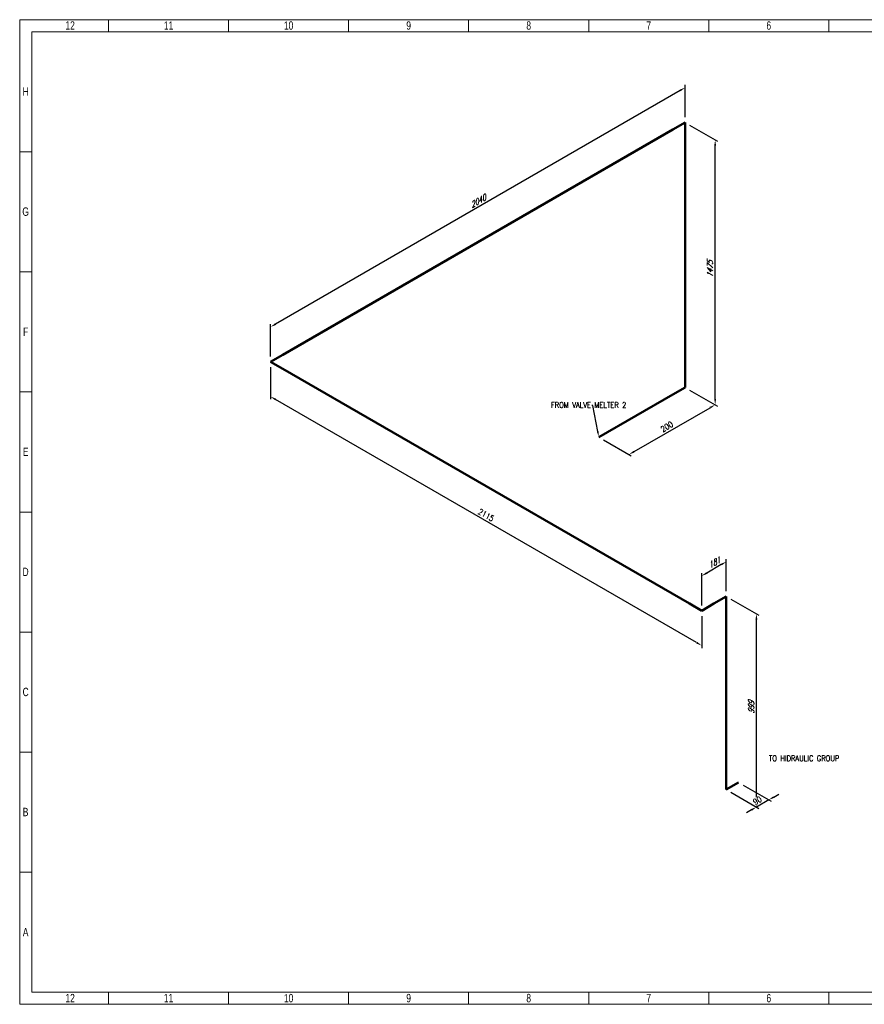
# Model space of a CAD drawing. Header units: millimetres. Extents: x 0 to 594, y 0 to 424.
# Tile 1 of 13: x 0 to 364, y 0 to 424. Entities that reach past the tile are written whole.
import ezdxf
from ezdxf import colors
from ezdxf.entities.mleader import LeaderData, LeaderLine
from ezdxf.math import Vec2, Vec3

# ---------------------------------------------------------------- set-up
doc = ezdxf.new("R2010")
doc.units = ezdxf.units.MM
doc.header["$LTSCALE"] = 0.25
for name, color, linetype in [('Annotation', 7, 'Continuous'), ('Dimension', 1, 'Continuous'), ('Weld', 1, 'Continuous')]:
    doc.layers.add(name, color=color, linetype=linetype)
doc.layers.add('Pipe Small Bore', color=30, linetype='Continuous', lineweight=50)
doc.styles.add('AdskIsoAnnotation', font='romans.shx', dxfattribs={"width": 0.8, "height": 1})
doc.styles.add('AdskIsoMetric', font='romans.shx', dxfattribs={"width": 0.8, "height": 2.5})
doc.styles.add('AdskIsoMetric-30', font='romans.shx', dxfattribs={"width": 0.8, "height": 2.5})
doc.styles.add('AdskIsoMetric30', font='romans.shx', dxfattribs={"width": 0.8, "oblique": 30, "height": 2.5})
doc.styles.add('SLDTEXTSTYLE3', font='TXT', dxfattribs={"width": 0.75})
doc.styles.get("Standard").update_dxf_attribs({"font": 'arial.ttf'})
doc.dimstyles.new('AdskIsoMetric', dxfattribs={"dimtxt": 2.5, "dimasz": 2.5, "dimexe": 1, "dimexo": 2, "dimgap": 0.8, "dimtad": 1, "dimdec": 0, "dimrnd": 1, "dimzin": 0, "dimdsep": 46, "dimtxsty": 'AdskIsoMetric', "dimcen": 0, "dimclrt": 7, "dimadec": 0, "dimazin": 0, "dimtfac": 1, "dimtdec": 0, "dimtmove": 1, "dimatfit": 3, "dimfxl": 1, "dimtfill": 1, "dimfrac": 2, "dimtolj": 1, "dimtzin": 0, "dimarcsym": 0})

# ---------------------------------------------------------------- blocks, each defined once
blk = doc.blocks.new('*D18')
at = {"layer": 'Defpoints', "color": 0, "transparency": 16777216}
for p in [(286.77, 265.84), (299.77, 258.34), (249.64, 244.4)]:
    blk.add_point(p, dxfattribs=at)
at = {"layer": 'Dimension', "color": 0, "lineweight": -2, "transparency": 16777216}
for p, q in [((288.77, 264.68), (300.77, 257.76)), ((264.8, 238.15), (297.6, 257.09)), ((251.64, 243.24), (263.63, 236.32))]:
    blk.add_line(p, q, dxfattribs=at)
at = {"layer": 'Dimension', "color": 0, "transparency": 16777216}
for points in [[(297.39, 257.45), (297.81, 256.73), (299.77, 258.34)], [(264.59, 238.51), (265.01, 237.79), (262.63, 236.9)]]:
    blk.add_solid(points, dxfattribs=at)
at = {"layer": 'Dimension', "color": 7, "transparency": 16777216, "insert": (278.96, 248.91), "char_height": 2.5, "attachment_point": 5, "rotation": 30, "style": 'AdskIsoMetric-30', "bg_fill": 3, "box_fill_scale": 1.1, "bg_fill_color": 256, "bg_fill_true_color": 13158600, "bg_fill_transparency": 0}
blk.add_mtext('\\A1;200', dxfattribs=at)
blk = doc.blocks.new('*D19')
at = {"layer": 'Defpoints', "color": 0, "transparency": 16777216}
for p in [(286.77, 380), (299.77, 372.5), (286.77, 265.84)]:
    blk.add_point(p, dxfattribs=at)
at = {"layer": 'Dimension', "color": 0, "lineweight": -2, "transparency": 16777216}
for p, q in [((288.77, 378.85), (300.77, 371.92)), ((299.77, 260.84), (299.77, 370)), ((288.77, 264.68), (300.77, 257.76))]:
    blk.add_line(p, q, dxfattribs=at)
at = {"layer": 'Dimension', "color": 0, "transparency": 16777216}
for points in [[(299.35, 370), (300.18, 370), (299.77, 372.5)], [(299.35, 260.84), (300.18, 260.84), (299.77, 258.34)]]:
    blk.add_solid(points, dxfattribs=at)
at = {"layer": 'Dimension', "color": 7, "transparency": 16777216, "insert": (297.53, 316.71), "char_height": 2.5, "attachment_point": 5, "rotation": 90, "style": 'AdskIsoMetric30', "bg_fill": 3, "box_fill_scale": 1.1, "bg_fill_color": 256, "bg_fill_true_color": 13158600, "bg_fill_transparency": 0}
blk.add_mtext('\\A1;1475', dxfattribs=at)
blk = doc.blocks.new('*D20')
at = {"layer": 'Defpoints', "color": 0, "transparency": 16777216}
for p in [(286.77, 380), (108.15, 291.87), (108.15, 276.87)]:
    blk.add_point(p, dxfattribs=at)
at = {"layer": 'Dimension', "color": 0, "lineweight": -2, "transparency": 16777216}
for p, q in [((286.77, 382.31), (286.77, 396.15)), ((284.61, 393.75), (110.31, 293.12)), ((108.15, 279.18), (108.15, 293.02))]:
    blk.add_line(p, q, dxfattribs=at)
at = {"layer": 'Dimension', "color": 0, "transparency": 16777216}
for points in [[(284.4, 394.11), (284.82, 393.39), (286.77, 395)], [(110.1, 293.48), (110.52, 292.76), (108.15, 291.87)]]:
    blk.add_solid(points, dxfattribs=at)
at = {"layer": 'Dimension', "color": 7, "transparency": 16777216, "insert": (197.46, 346.02), "char_height": 2.5, "attachment_point": 5, "rotation": 30, "style": 'AdskIsoMetric30', "bg_fill": 3, "box_fill_scale": 1.1, "bg_fill_color": 256, "bg_fill_true_color": 13158600, "bg_fill_transparency": 0}
blk.add_mtext('\\A1;2040', dxfattribs=at)
blk = doc.blocks.new('*D21')
at = {"layer": 'Defpoints', "color": 0, "transparency": 16777216}
for p in [(108.15, 276.87), (108.15, 261.87), (293.95, 169.59)]:
    blk.add_point(p, dxfattribs=at)
at = {"layer": 'Dimension', "color": 0, "lineweight": -2, "transparency": 16777216}
for p, q in [((108.15, 274.56), (108.15, 260.71)), ((291.79, 155.84), (110.31, 260.62)), ((293.95, 167.28), (293.95, 153.44))]:
    blk.add_line(p, q, dxfattribs=at)
at = {"layer": 'Dimension', "color": 0, "transparency": 16777216}
for points in [[(110.52, 260.98), (110.1, 260.26), (108.15, 261.87)], [(292, 156.2), (291.58, 155.48), (293.95, 154.59)]]:
    blk.add_solid(points, dxfattribs=at)
at = {"layer": 'Dimension', "color": 7, "transparency": 16777216, "insert": (201.05, 210.82), "char_height": 2.5, "attachment_point": 5, "rotation": 330, "style": 'AdskIsoMetric-30', "bg_fill": 3, "box_fill_scale": 1.1, "bg_fill_color": 256, "bg_fill_true_color": 13158600, "bg_fill_transparency": 0}
blk.add_mtext('\\A1;2115', dxfattribs=at)
blk = doc.blocks.new('*D22')
at = {"layer": 'Defpoints', "color": 0, "transparency": 16777216}
for p in [(293.95, 184.59), (304.56, 175.72), (293.95, 169.59)]:
    blk.add_point(p, dxfattribs=at)
at = {"layer": 'Dimension', "color": 0, "lineweight": -2, "transparency": 16777216}
for p, q in [((304.56, 178.03), (304.56, 191.87)), ((302.39, 189.47), (296.12, 185.84)), ((293.95, 171.9), (293.95, 185.75))]:
    blk.add_line(p, q, dxfattribs=at)
at = {"layer": 'Dimension', "color": 7, "transparency": 16777216, "insert": (299.26, 190.24), "char_height": 2.5, "attachment_point": 5, "rotation": 30, "style": 'AdskIsoMetric30', "bg_fill": 3, "box_fill_scale": 1.1, "bg_fill_color": 256, "bg_fill_true_color": 13158600, "bg_fill_transparency": 0}
blk.add_mtext('\\A1;181', dxfattribs=at)
at = {"layer": 'Dimension', "color": 0, "transparency": 16777216}
for points in [[(302.19, 189.83), (302.6, 189.11), (304.56, 190.72)], [(295.91, 186.2), (296.33, 185.48), (293.95, 184.59)]]:
    blk.add_solid(points, dxfattribs=at)
blk = doc.blocks.new('*D23')
at = {"layer": 'Defpoints', "color": 0, "transparency": 16777216}
for p in [(304.56, 175.72), (317.55, 168.22), (304.56, 92.5)]:
    blk.add_point(p, dxfattribs=at)
at = {"layer": 'Dimension', "color": 0, "lineweight": -2, "transparency": 16777216}
for p, q in [((306.56, 174.56), (318.55, 167.64)), ((317.55, 87.5), (317.55, 165.72)), ((306.56, 91.35), (318.55, 84.42))]:
    blk.add_line(p, q, dxfattribs=at)
at = {"layer": 'Dimension', "color": 0, "transparency": 16777216}
for points in [[(317.13, 165.72), (317.97, 165.72), (317.55, 168.22)], [(317.13, 87.5), (317.97, 87.5), (317.55, 85)]]:
    blk.add_solid(points, dxfattribs=at)
at = {"layer": 'Dimension', "color": 7, "transparency": 16777216, "insert": (315.31, 127.9), "char_height": 2.5, "attachment_point": 5, "rotation": 90, "style": 'AdskIsoMetric30', "bg_fill": 3, "box_fill_scale": 1.1, "bg_fill_color": 256, "bg_fill_true_color": 13158600, "bg_fill_transparency": 0}
blk.add_mtext('\\A1;999', dxfattribs=at)
blk = doc.blocks.new('*D24')
at = {"layer": 'Defpoints', "color": 0, "transparency": 16777216}
for p in [(309.86, 95.56), (304.56, 92.5)]:
    blk.add_point(p, dxfattribs=at)
at = {"layer": 'Dimension', "color": 0, "lineweight": -2, "transparency": 16777216}
for p, q in [((311.86, 94.41), (323.85, 87.48)), ((306.56, 91.35), (318.55, 84.42)), ((325.02, 89.31), (327.18, 90.56)), ((315.38, 83.75), (313.22, 82.5))]:
    blk.add_line(p, q, dxfattribs=at)
at = {"layer": 'Dimension', "color": 0, "transparency": 16777216}
blk.add_solid([(324.81, 89.67), (325.23, 88.95), (322.85, 88.06)], dxfattribs=at)
at = {"layer": 'Dimension', "color": 7, "transparency": 16777216, "insert": (317.96, 87.82), "char_height": 2.5, "attachment_point": 5, "rotation": 30, "style": 'AdskIsoMetric-30', "bg_fill": 3, "box_fill_scale": 1.1, "bg_fill_color": 256, "bg_fill_true_color": 13158600, "bg_fill_transparency": 0}
blk.add_mtext('\\A1;90', dxfattribs=at)
at = {"layer": 'Defpoints', "color": 0, "transparency": 16777216}
blk.add_point((317.55, 85), dxfattribs=at)
at = {"layer": 'Dimension', "color": 0, "lineweight": -2, "transparency": 16777216}
blk.add_line((322.85, 88.06), (317.55, 85), dxfattribs=at)
at = {"layer": 'Dimension', "color": 0, "transparency": 16777216}
blk.add_solid([(315.18, 84.11), (315.59, 83.39), (317.55, 85)], dxfattribs=at)
blk = doc.blocks.new('Elbow-1-Iso2DSkew90')
at = {"color": 0, "linetype": 'ByBlock', "lineweight": -2, "extrusion": (-2.05795e-12, -0.816497, -0.57735)}
for p, q in [((0, 0), (-5.3, 3.06)), ((5.3, 3.06), (0, 0)), ((0, 0), (0, 0))]:
    blk.add_line(p, q, dxfattribs=at)
blk = doc.blocks.new('Elbow-2-Iso2DSkew90')
at = {"color": 0, "linetype": 'ByBlock', "lineweight": -2, "extrusion": (0, 0.816497, 0.57735)}
for p, q in [((5.3, 3.06), (0, 0)), ((0, 0), (5.3, -3.06)), ((0, 0), (0, 0))]:
    blk.add_line(p, q, dxfattribs=at)
blk = doc.blocks.new('Elbow-1-Iso2DSkew0')
at = {"color": 0, "linetype": 'ByBlock', "lineweight": -2, "extrusion": (0.707107, -0.408248, 0.57735)}
for p, q in [((0, 0), (-5.3, -3.06)), ((0, 0), (0, 0)), ((0, -6.12), (0, 0))]:
    blk.add_line(p, q, dxfattribs=at)
blk = doc.blocks.new('Elbow-3-Iso2DSkew90')
at = {"color": 0, "linetype": 'ByBlock', "lineweight": -2, "extrusion": (-0.707107, 0.408248, -0.57735)}
for p, q in [((0, 0), (0, 6.12)), ((5.3, 3.06), (0, 0)), ((0, 0), (0, 0))]:
    blk.add_line(p, q, dxfattribs=at)
blk = doc.blocks.new('Elbow-4-Iso2DSkew90')
at = {"color": 0, "linetype": 'ByBlock', "lineweight": -2, "extrusion": (0.707107, -0.408248, 0.57735)}
for p, q in [((0, 0), (0, 6.12)), ((0, 0), (0, 0)), ((-5.3, -3.06), (0, 0))]:
    blk.add_line(p, q, dxfattribs=at)
blk = doc.blocks.new('Elbow-2-Iso2DSkew0')
at = {"color": 0, "linetype": 'ByBlock', "lineweight": -2, "extrusion": (0.707107, -0.408248, 0.57735)}
for p, q in [((0, 0), (-5.3, -3.06)), ((0, 0), (0, 0)), ((0, -6.12), (0, 0))]:
    blk.add_line(p, q, dxfattribs=at)
blk = doc.blocks.new('Weld-2-IsoLeft')
blk.add_hatch(color=256).paths.add_polyline_path([(-0.033, 0.017), (-0.027, 0.02), (-0.02, 0.022), (-0.013, 0.024), (-0.005, 0.024), (0.003, 0.024), (0.011, 0.024), (0.018, 0.022), (0.025, 0.02), (0.031, 0.017), (0.036, 0.013), (0.04, 0.009), (0.043, 0.005), (0.044, 0.001), (0.044, -0.004), (0.043, -0.008), (0.04, -0.013), (0.036, -0.017), (0.031, -0.02), (0.025, -0.023), (0.018, -0.025), (0.011, -0.027), (0.003, -0.028), (-0.005, -0.028), (-0.013, -0.027), (-0.02, -0.025), (-0.027, -0.023), (-0.033, -0.02), (-0.038, -0.017), (-0.042, -0.013), (-0.045, -0.008), (-0.046, -0.004), (-0.046, 0.001), (-0.045, 0.005), (-0.042, 0.009), (-0.038, 0.013)], is_closed=False, flags=0)
blk = doc.blocks.new('cajetin')
at = {"color": 7, "linetype": 'Continuous', "lineweight": 18}
for p, q in [((0, 0), (0, 615)), ((0, 615), (861, 615)), ((55.5, 607.5), (55.5, 615)), ((130.5, 607.5), (130.5, 615)), ((205.5, 607.5), (205.5, 615)), ((280.5, 607.5), (280.5, 615)), ((355.5, 607.5), (355.5, 615)), ((430.5, 607.5), (430.5, 615)), ((505.5, 607.5), (505.5, 615)), ((7.5, 7.5), (7.5, 607.5)), ((7.5, 607.5), (853.5, 607.5)), ((430.5, 607.5), (430.5, 607.5)), ((7.5, 532.5), (0, 532.5)), ((7.5, 457.5), (0, 457.5)), ((7.5, 382.5), (0, 382.5)), ((7.5, 307.5), (0, 307.5)), ((7.5, 307.5), (7.5, 307.5)), ((7.5, 232.5), (0, 232.5)), ((7.5, 157.5), (0, 157.5)), ((7.5, 82.5), (0, 82.5)), ((853.5, 7.5), (7.5, 7.5)), ((55.5, 7.5), (55.5, 0)), ((130.5, 7.5), (130.5, 0)), ((205.5, 7.5), (205.5, 0)), ((280.5, 7.5), (280.5, 0)), ((355.5, 7.5), (355.5, 0)), ((430.5, 7.5), (430.5, 7.5)), ((430.5, 7.5), (430.5, 0)), ((505.5, 7.5), (505.5, 0)), ((861, 0), (0, 0))]:
    blk.add_line(p, q, dxfattribs=at)
at = {"color": 7, "linetype": 'Continuous', "lineweight": 0, "char_height": 5.25, "attachment_point": 2, "style": 'SLDTEXTSTYLE3'}
for s, insert in [('12', (31.51, 613.99)), ('11', (93.01, 613.99)), ('10', (168.01, 613.99)), ('9', (243.01, 613.99)), ('8', (318.01, 613.99)), ('7', (393.01, 613.99)), ('6', (468.01, 613.99)), ('H', (3.75, 572.74)), ('G', (3.68, 497.74)), ('F', (3.71, 422.74)), ('E', (3.74, 347.74)), ('D', (3.68, 272.74)), ('C', (3.73, 197.74)), ('B', (3.69, 122.74)), ('A', (3.7, 47.74)), ('12', (31.51, 6.49)), ('11', (93.01, 6.49)), ('10', (168.01, 6.49)), ('9', (243.01, 6.49)), ('8', (318.01, 6.49)), ('7', (393.01, 6.49)), ('6', (468.01, 6.49))]:
    blk.add_mtext(s, dxfattribs=dict(at, insert=insert))

msp = doc.modelspace()

# ---------------------------------------------------------------- texts
at = {"layer": 'Annotation', "insert": (322.959, 104.747), "char_height": 2.5, "attachment_point": 7, "style": 'AdskIsoAnnotation', "bg_fill": 3, "box_fill_scale": 1, "bg_fill_color": 256, "bg_fill_true_color": 13158600, "bg_fill_transparency": 0}
msp.add_mtext('TO HIDRAULIC GROUP', dxfattribs=at)

# ---------------------------------------------------------------- dimensions: what is measured, and where the dimension line sits
at = {"layer": 'Dimension'}
dim = msp.add_linear_dim(base=(299.765, 258.337), p1=(249.641, 244.398), p2=(286.775, 265.837), angle=30, text='200', dimstyle='AdskIsoMetric', override={"dimtad": 0, "dimlfac": 4.664373, "dimtxsty": 'AdskIsoMetric-30', "dimse1": 0, "dimse2": 0, "dimsd1": 0, "dimsd2": 0, "dimtmove": 1}, dxfattribs=at)
dim.commit()
dim.dimension.update_dxf_attribs({"geometry": '*D18', "text_midpoint": (278.959, 248.911), "dimtype": 160})

# ---------------------------------------------------------------- next in the draw order: dimensions: what is measured, and where the dimension line sits
dim = msp.add_linear_dim(base=(299.765, 372.5), p1=(286.775, 265.837), p2=(286.775, 380), angle=90, text='1475', dimstyle='AdskIsoMetric', override={"dimtad": 0, "dimlfac": 12.921545, "dimtxsty": 'AdskIsoMetric30', "dimse1": 0, "dimse2": 0, "dimsd1": 0, "dimsd2": 0, "dimtmove": 1}, dxfattribs=at)
dim.commit()
dim.dimension.update_dxf_attribs({"geometry": '*D19', "text_midpoint": (297.525, 316.712), "dimtype": 160})

# ---------------------------------------------------------------- next in the draw order: dimensions: what is measured, and where the dimension line sits
dim = msp.add_linear_dim(base=(108.147, 291.869), p1=(286.775, 380), p2=(108.147, 276.869), angle=210, text='2040', dimstyle='AdskIsoMetric', override={"dimtad": 0, "dimlfac": 9.889622, "dimtxsty": 'AdskIsoMetric30', "dimse1": 0, "dimse2": 0, "dimsd1": 0, "dimsd2": 0, "dimtmove": 1}, dxfattribs=at)
dim.commit()
dim.dimension.update_dxf_attribs({"geometry": '*D20', "text_midpoint": (197.461, 346.021), "dimtype": 160})

# ---------------------------------------------------------------- next in the draw order: linework, layer by layer
at = {"layer": 'Pipe Small Bore'}
msp.add_lwpolyline([(281.472, 376.938), (113.45, 279.931)], dxfattribs=at)

# ---------------------------------------------------------------- next in the draw order: block references
msp.add_blockref('Elbow-2-Iso2DSkew0', (286.775, 380), dxfattribs=at)

# ---------------------------------------------------------------- next in the draw order: dimensions: what is measured, and where the dimension line sits
at = {"layer": 'Dimension'}
dim = msp.add_linear_dim(base=(108.147, 261.869), p1=(293.953, 169.594), p2=(108.147, 276.869), angle=150, text='2115', dimstyle='AdskIsoMetric', override={"dimtad": 0, "dimlfac": 9.857861, "dimtxsty": 'AdskIsoMetric-30', "dimse1": 0, "dimse2": 0, "dimsd1": 0, "dimsd2": 0, "dimtmove": 1}, dxfattribs=at)
dim.commit()
dim.dimension.update_dxf_attribs({"geometry": '*D21', "text_midpoint": (201.05, 210.818), "dimtype": 160})

# ---------------------------------------------------------------- next in the draw order: linework, layer by layer
at = {"layer": 'Pipe Small Bore'}
for points in [[(286.775, 271.961), (286.775, 373.876)], [(113.45, 273.807), (288.65, 172.656)], [(249.641, 244.398), (281.472, 262.775)]]:
    msp.add_lwpolyline(points, dxfattribs=at)

# ---------------------------------------------------------------- next in the draw order: block references
for name, p in [('Elbow-2-Iso2DSkew90', (108.147, 276.869)), ('Elbow-4-Iso2DSkew90', (286.775, 265.837))]:
    msp.add_blockref(name, p, dxfattribs=at)
at = {"layer": 'Weld', "xscale": 15, "yscale": 15, "zscale": 15, "rotation": 300.0000000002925}
msp.add_blockref('Weld-2-IsoLeft', (286.775, 271.961), dxfattribs=at)

# ---------------------------------------------------------------- next in the draw order: dimensions: what is measured, and where the dimension line sits
at = {"layer": 'Dimension'}
dim = msp.add_linear_dim(base=(293.953, 184.594), p1=(304.56, 175.718), p2=(293.953, 169.594), angle=210, text='181', dimstyle='AdskIsoMetric', override={"dimtad": 0, "dimlfac": 14.776547, "dimtxsty": 'AdskIsoMetric30', "dimse1": 0, "dimse2": 0, "dimsd1": 0, "dimsd2": 0, "dimtmove": 1}, dxfattribs=at)
dim.commit()
dim.dimension.update_dxf_attribs({"geometry": '*D22', "text_midpoint": (299.256, 190.242), "dimtype": 160})

# ---------------------------------------------------------------- next in the draw order: block references
at = {"layer": 'Pipe Small Bore'}
msp.add_blockref('Elbow-1-Iso2DSkew90', (293.953, 169.594), dxfattribs=at)

# ---------------------------------------------------------------- next in the draw order: texts
at = {"layer": 'Annotation', "insert": (229, 257), "char_height": 2.5, "attachment_point": 7, "style": 'AdskIsoAnnotation', "bg_fill": 3, "box_fill_scale": 1, "bg_fill_color": 256, "bg_fill_true_color": 13158600, "bg_fill_transparency": 0}
msp.add_mtext('FROM VALVE MELTER 2', dxfattribs=at)

# ---------------------------------------------------------------- next in the draw order: dimensions: what is measured, and where the dimension line sits
at = {"layer": 'Dimension'}
dim = msp.add_linear_dim(base=(317.55, 168.218), p1=(304.56, 92.5), p2=(304.56, 175.718), angle=90, text='999', dimstyle='AdskIsoMetric', override={"dimtad": 0, "dimlfac": 12.006606, "dimtxsty": 'AdskIsoMetric30', "dimse1": 0, "dimse2": 0, "dimsd1": 0, "dimsd2": 0, "dimtmove": 1}, dxfattribs=at)
dim.commit()
dim.dimension.update_dxf_attribs({"geometry": '*D23', "text_midpoint": (315.31, 127.902), "dimtype": 160})

# ---------------------------------------------------------------- next in the draw order: linework, layer by layer
at = {"layer": 'Pipe Small Bore'}
msp.add_lwpolyline([(304.56, 98.624), (304.56, 169.594)], dxfattribs=at)

# ---------------------------------------------------------------- next in the draw order: block references
msp.add_blockref('Elbow-1-Iso2DSkew0', (304.56, 175.718), dxfattribs=at)
at = {"layer": 'Weld', "xscale": 15, "yscale": 15, "zscale": 15, "rotation": 299.9999999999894}
msp.add_blockref('Weld-2-IsoLeft', (304.56, 98.624), dxfattribs=at)

# ---------------------------------------------------------------- next in the draw order: dimensions: what is measured, and where the dimension line sits
at = {"layer": 'Dimension'}
dim = msp.add_linear_dim(base=(317.55, 85), p1=(309.863, 95.562), p2=(304.56, 92.5), angle=210, text='90', dimstyle='AdskIsoMetric', override={"dimtad": 0, "dimlfac": 14.776547, "dimtxsty": 'AdskIsoMetric-30', "dimse1": 0, "dimse2": 0, "dimsd1": 0, "dimsd2": 0, "dimtmove": 1}, dxfattribs=at)
dim.commit()
dim.dimension.update_dxf_attribs({"geometry": '*D24', "text_midpoint": (317.962, 87.824), "dimtype": 160})

# ---------------------------------------------------------------- next in the draw order: leaders
at = {"layer": 'Annotation'}
ml = msp.add_multileader_mtext('Standard', dxfattribs=at)
ml.set_content('')
ml.set_leader_properties()
ml.build(insert=Vec2(0, 0))
ml.multileader.update_dxf_attribs({"dogleg_length": 0.457, "arrow_head_size": 2.5})
ctx = ml.context
ctx.base_point, ctx.arrow_head_size = Vec3(246.543, 258), 2.5
notes = []
notes.append((ctx, [(0, (1, 1, 0), (247, 258), (-1, 0), 0.457, [(0, [(249.641, 244.398)], 0, [])])]))
ctx.mtext, ml.multileader.dxf.content_type = None, 0
for ctx, leaders in notes:
    for number, flags, end, landing, length, lines in leaders:
        leader = LeaderData()
        leader.index, (leader.has_last_leader_line, leader.has_dogleg_vector, leader.attachment_direction) = number, flags
        leader.last_leader_point, leader.dogleg_vector, leader.dogleg_length = Vec3(end), Vec3(landing), length
        for number, points, colour, breaks in lines:
            line = LeaderLine()
            line.index, line.vertices, line.color, line.breaks = number, Vec3.list(points), colors.encode_raw_color(colour), breaks
            leader.lines.append(line)
        ctx.leaders.append(leader)

# ---------------------------------------------------------------- next in the draw order: block references
at = {"xscale": 0.689895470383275, "yscale": 0.689895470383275, "zscale": 0.689895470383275}
msp.add_blockref('cajetin', (0, 0), dxfattribs=at)
at = {"layer": 'Pipe Small Bore'}
msp.add_blockref('Elbow-3-Iso2DSkew90', (304.56, 92.5), dxfattribs=at)

doc.saveas('drawing.dxf')
